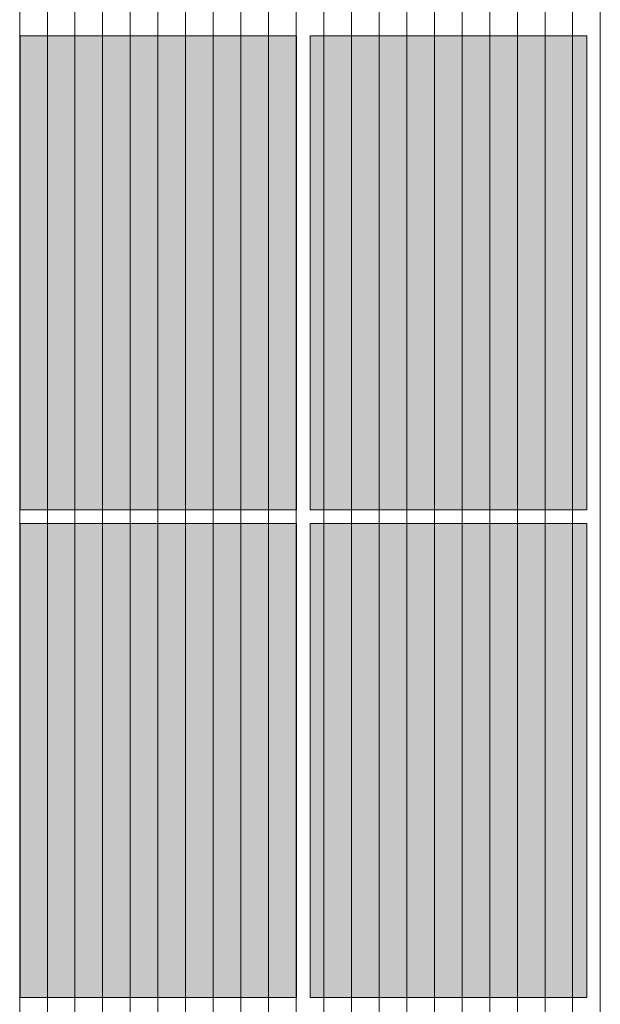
# Model space of a CAD drawing. Header units: millimetres. Extents: x 100377 to 139599, y -1988 to 13993.
# Tile 17 of 53: x 110962 to 113062, y 2417 to 5978. Entities that reach past the tile are written whole.
import ezdxf

# ---------------------------------------------------------------- set-up
doc = ezdxf.new("R2010")
doc.units = ezdxf.units.MM
doc.header["$MEASUREMENT"] = 0
for name, color, linetype, lineweight in [('Nowe_0_Nr_pióra__1', 7, 'Continuous', 13), ('Nowe_0_Nr_pióra__2', 251, 'Continuous', 13), ('Nowe_0_Nr_pióra__77', 2, 'Continuous', 15)]:
    doc.layers.add(name, color=color, linetype=linetype, lineweight=lineweight)

# ---------------------------------------------------------------- blocks, each defined once
blk = doc.blocks.new('*X2')
at = {"layer": 'Nowe_0_Nr_pióra__2', "color": 251, "linetype": 'Continuous', "lineweight": 13}
for p, q in [((110962.4, 6037), (110962.4, 5787)), ((110962.4, 6037), (110962.4, 5787)), ((111062.4, 6037), (111062.4, 5787)), ((111062.4, 6037), (111062.4, 5787)), ((111162.4, 6037), (111162.4, 5787)), ((111162.4, 6037), (111162.4, 5787)), ((111262.4, 6037), (111262.4, 5787)), ((111262.4, 6037), (111262.4, 5787)), ((111362.4, 6037), (111362.4, 5787)), ((111362.4, 6037), (111362.4, 5787)), ((111462.4, 6037), (111462.4, 5787)), ((111462.4, 6037), (111462.4, 5787)), ((111562.4, 6037), (111562.4, 5787)), ((111562.4, 6037), (111562.4, 5787)), ((111662.4, 6037), (111662.4, 5787)), ((111662.4, 6037), (111662.4, 5787)), ((111762.4, 6037), (111762.4, 5787)), ((111762.4, 6037), (111762.4, 5787)), ((111862.4, 6037), (111862.4, 5787)), ((111862.4, 6037), (111862.4, 5787)), ((111962.4, 6037), (111962.4, 5787)), ((111962.4, 6037), (111962.4, 5787)), ((112062.4, 6037), (112062.4, 5787)), ((112062.4, 6037), (112062.4, 5787)), ((112162.4, 6037), (112162.4, 5787)), ((112162.4, 6037), (112162.4, 5787)), ((112262.4, 6037), (112262.4, 5787)), ((112262.4, 6037), (112262.4, 5787)), ((112362.4, 6037), (112362.4, 5787)), ((112362.4, 6037), (112362.4, 5787)), ((112462.4, 6037), (112462.4, 5787)), ((112462.4, 6037), (112462.4, 5787)), ((112562.4, 6037), (112562.4, 5787)), ((112562.4, 6037), (112562.4, 5787)), ((112662.4, 6037), (112662.4, 5787)), ((112662.4, 6037), (112662.4, 5787)), ((112762.4, 6037), (112762.4, 5787)), ((112762.4, 6037), (112762.4, 5787)), ((112862.4, 6037), (112862.4, 5787)), ((112862.4, 6037), (112862.4, 5787)), ((112962.4, 6037), (112962.4, 5787)), ((112962.4, 6037), (112962.4, 5787)), ((113062.4, 6037), (113062.4, 5787)), ((113062.4, 6037), (113062.4, 5787)), ((110962.4, 5787), (110962.4, 5537)), ((110962.4, 5787), (110962.4, 5537)), ((111062.4, 5787), (111062.4, 5537)), ((111062.4, 5787), (111062.4, 5537)), ((111162.4, 5787), (111162.4, 5537)), ((111162.4, 5787), (111162.4, 5537)), ((111262.4, 5787), (111262.4, 5537)), ((111262.4, 5787), (111262.4, 5537)), ((111362.4, 5787), (111362.4, 5537)), ((111362.4, 5787), (111362.4, 5537)), ((111462.4, 5787), (111462.4, 5537)), ((111462.4, 5787), (111462.4, 5537)), ((111562.4, 5787), (111562.4, 5537)), ((111562.4, 5787), (111562.4, 5537)), ((111662.4, 5787), (111662.4, 5537)), ((111662.4, 5787), (111662.4, 5537)), ((111762.4, 5787), (111762.4, 5537)), ((111762.4, 5787), (111762.4, 5537)), ((111862.4, 5787), (111862.4, 5537)), ((111862.4, 5787), (111862.4, 5537)), ((111962.4, 5787), (111962.4, 5537)), ((111962.4, 5787), (111962.4, 5537)), ((112062.4, 5787), (112062.4, 5537)), ((112062.4, 5787), (112062.4, 5537)), ((112162.4, 5787), (112162.4, 5537)), ((112162.4, 5787), (112162.4, 5537)), ((112262.4, 5787), (112262.4, 5537)), ((112262.4, 5787), (112262.4, 5537)), ((112362.4, 5787), (112362.4, 5537)), ((112362.4, 5787), (112362.4, 5537)), ((112462.4, 5787), (112462.4, 5537)), ((112462.4, 5787), (112462.4, 5537)), ((112562.4, 5787), (112562.4, 5537)), ((112562.4, 5787), (112562.4, 5537)), ((112662.4, 5787), (112662.4, 5537)), ((112662.4, 5787), (112662.4, 5537)), ((112762.4, 5787), (112762.4, 5537)), ((112762.4, 5787), (112762.4, 5537)), ((112862.4, 5787), (112862.4, 5537)), ((112862.4, 5787), (112862.4, 5537)), ((112962.4, 5787), (112962.4, 5537)), ((112962.4, 5787), (112962.4, 5537)), ((113062.4, 5787), (113062.4, 5537)), ((113062.4, 5787), (113062.4, 5537)), ((110962.4, 5537), (110962.4, 5287)), ((110962.4, 5537), (110962.4, 5287)), ((111062.4, 5537), (111062.4, 5287)), ((111062.4, 5537), (111062.4, 5287)), ((111162.4, 5537), (111162.4, 5287)), ((111162.4, 5537), (111162.4, 5287)), ((111262.4, 5537), (111262.4, 5287)), ((111262.4, 5537), (111262.4, 5287)), ((111362.4, 5537), (111362.4, 5287)), ((111362.4, 5537), (111362.4, 5287)), ((111462.4, 5537), (111462.4, 5287)), ((111462.4, 5537), (111462.4, 5287)), ((111562.4, 5537), (111562.4, 5287)), ((111562.4, 5537), (111562.4, 5287)), ((111662.4, 5537), (111662.4, 5287)), ((111662.4, 5537), (111662.4, 5287)), ((111762.4, 5537), (111762.4, 5287)), ((111762.4, 5537), (111762.4, 5287)), ((111862.4, 5537), (111862.4, 5287)), ((111862.4, 5537), (111862.4, 5287)), ((111962.4, 5537), (111962.4, 5287)), ((111962.4, 5537), (111962.4, 5287)), ((112062.4, 5537), (112062.4, 5287)), ((112062.4, 5537), (112062.4, 5287)), ((112162.4, 5537), (112162.4, 5287)), ((112162.4, 5537), (112162.4, 5287)), ((112262.4, 5537), (112262.4, 5287)), ((112262.4, 5537), (112262.4, 5287)), ((112362.4, 5537), (112362.4, 5287)), ((112362.4, 5537), (112362.4, 5287)), ((112462.4, 5537), (112462.4, 5287)), ((112462.4, 5537), (112462.4, 5287)), ((112562.4, 5537), (112562.4, 5287)), ((112562.4, 5537), (112562.4, 5287)), ((112662.4, 5537), (112662.4, 5287)), ((112662.4, 5537), (112662.4, 5287)), ((112762.4, 5537), (112762.4, 5287)), ((112762.4, 5537), (112762.4, 5287)), ((112862.4, 5537), (112862.4, 5287)), ((112862.4, 5537), (112862.4, 5287)), ((112962.4, 5537), (112962.4, 5287)), ((112962.4, 5537), (112962.4, 5287)), ((113062.4, 5537), (113062.4, 5287)), ((113062.4, 5537), (113062.4, 5287)), ((110962.4, 5287), (110962.4, 5037)), ((110962.4, 5287), (110962.4, 5037)), ((111062.4, 5287), (111062.4, 5037)), ((111062.4, 5287), (111062.4, 5037)), ((111162.4, 5287), (111162.4, 5037)), ((111162.4, 5287), (111162.4, 5037)), ((111262.4, 5287), (111262.4, 5037)), ((111262.4, 5287), (111262.4, 5037)), ((111362.4, 5287), (111362.4, 5037)), ((111362.4, 5287), (111362.4, 5037)), ((111462.4, 5287), (111462.4, 5037)), ((111462.4, 5287), (111462.4, 5037)), ((111562.4, 5287), (111562.4, 5037)), ((111562.4, 5287), (111562.4, 5037)), ((111662.4, 5287), (111662.4, 5037)), ((111662.4, 5287), (111662.4, 5037)), ((111762.4, 5287), (111762.4, 5037)), ((111762.4, 5287), (111762.4, 5037)), ((111862.4, 5287), (111862.4, 5037)), ((111862.4, 5287), (111862.4, 5037)), ((111962.4, 5287), (111962.4, 5037)), ((111962.4, 5287), (111962.4, 5037)), ((112062.4, 5287), (112062.4, 5037)), ((112062.4, 5287), (112062.4, 5037)), ((112162.4, 5287), (112162.4, 5037)), ((112162.4, 5287), (112162.4, 5037)), ((112262.4, 5287), (112262.4, 5037)), ((112262.4, 5287), (112262.4, 5037)), ((112362.4, 5287), (112362.4, 5037)), ((112362.4, 5287), (112362.4, 5037)), ((112462.4, 5287), (112462.4, 5037)), ((112462.4, 5287), (112462.4, 5037)), ((112562.4, 5287), (112562.4, 5037)), ((112562.4, 5287), (112562.4, 5037)), ((112662.4, 5287), (112662.4, 5037)), ((112662.4, 5287), (112662.4, 5037)), ((112762.4, 5287), (112762.4, 5037)), ((112762.4, 5287), (112762.4, 5037)), ((112862.4, 5287), (112862.4, 5037)), ((112862.4, 5287), (112862.4, 5037)), ((112962.4, 5287), (112962.4, 5037)), ((112962.4, 5287), (112962.4, 5037)), ((113062.4, 5287), (113062.4, 5037)), ((113062.4, 5287), (113062.4, 5037)), ((110962.4, 5037), (110962.4, 4787)), ((110962.4, 5037), (110962.4, 4787)), ((111062.4, 5037), (111062.4, 4787)), ((111062.4, 5037), (111062.4, 4787)), ((111162.4, 5037), (111162.4, 4787)), ((111162.4, 5037), (111162.4, 4787)), ((111262.4, 5037), (111262.4, 4787)), ((111262.4, 5037), (111262.4, 4787)), ((111362.4, 5037), (111362.4, 4787)), ((111362.4, 5037), (111362.4, 4787)), ((111462.4, 5037), (111462.4, 4787)), ((111462.4, 5037), (111462.4, 4787)), ((111562.4, 5037), (111562.4, 4787)), ((111562.4, 5037), (111562.4, 4787)), ((111662.4, 5037), (111662.4, 4787)), ((111662.4, 5037), (111662.4, 4787)), ((111762.4, 5037), (111762.4, 4787)), ((111762.4, 5037), (111762.4, 4787)), ((111862.4, 5037), (111862.4, 4787)), ((111862.4, 5037), (111862.4, 4787)), ((111962.4, 5037), (111962.4, 4787)), ((111962.4, 5037), (111962.4, 4787)), ((112062.4, 5037), (112062.4, 4787)), ((112062.4, 5037), (112062.4, 4787)), ((112162.4, 5037), (112162.4, 4787)), ((112162.4, 5037), (112162.4, 4787)), ((112262.4, 5037), (112262.4, 4787)), ((112262.4, 5037), (112262.4, 4787)), ((112362.4, 5037), (112362.4, 4787)), ((112362.4, 5037), (112362.4, 4787)), ((112462.4, 5037), (112462.4, 4787)), ((112462.4, 5037), (112462.4, 4787)), ((112562.4, 5037), (112562.4, 4787)), ((112562.4, 5037), (112562.4, 4787)), ((112662.4, 5037), (112662.4, 4787)), ((112662.4, 5037), (112662.4, 4787)), ((112762.4, 5037), (112762.4, 4787)), ((112762.4, 5037), (112762.4, 4787)), ((112862.4, 5037), (112862.4, 4787)), ((112862.4, 5037), (112862.4, 4787)), ((112962.4, 5037), (112962.4, 4787)), ((112962.4, 5037), (112962.4, 4787)), ((113062.4, 5037), (113062.4, 4787)), ((113062.4, 5037), (113062.4, 4787)), ((110962.4, 4787), (110962.4, 4537)), ((110962.4, 4787), (110962.4, 4537)), ((111062.4, 4787), (111062.4, 4537)), ((111062.4, 4787), (111062.4, 4537)), ((111162.4, 4787), (111162.4, 4537)), ((111162.4, 4787), (111162.4, 4537)), ((111262.4, 4787), (111262.4, 4537)), ((111262.4, 4787), (111262.4, 4537)), ((111362.4, 4787), (111362.4, 4537)), ((111362.4, 4787), (111362.4, 4537)), ((111462.4, 4787), (111462.4, 4537)), ((111462.4, 4787), (111462.4, 4537)), ((111562.4, 4787), (111562.4, 4537)), ((111562.4, 4787), (111562.4, 4537)), ((111662.4, 4787), (111662.4, 4537)), ((111662.4, 4787), (111662.4, 4537)), ((111762.4, 4787), (111762.4, 4537)), ((111762.4, 4787), (111762.4, 4537)), ((111862.4, 4787), (111862.4, 4537)), ((111862.4, 4787), (111862.4, 4537)), ((111962.4, 4787), (111962.4, 4537)), ((111962.4, 4787), (111962.4, 4537)), ((112062.4, 4787), (112062.4, 4537)), ((112062.4, 4787), (112062.4, 4537)), ((112162.4, 4787), (112162.4, 4537)), ((112162.4, 4787), (112162.4, 4537)), ((112262.4, 4787), (112262.4, 4537)), ((112262.4, 4787), (112262.4, 4537)), ((112362.4, 4787), (112362.4, 4537)), ((112362.4, 4787), (112362.4, 4537)), ((112462.4, 4787), (112462.4, 4537)), ((112462.4, 4787), (112462.4, 4537)), ((112562.4, 4787), (112562.4, 4537)), ((112562.4, 4787), (112562.4, 4537)), ((112662.4, 4787), (112662.4, 4537)), ((112662.4, 4787), (112662.4, 4537)), ((112762.4, 4787), (112762.4, 4537)), ((112762.4, 4787), (112762.4, 4537)), ((112862.4, 4787), (112862.4, 4537)), ((112862.4, 4787), (112862.4, 4537)), ((112962.4, 4787), (112962.4, 4537)), ((112962.4, 4787), (112962.4, 4537)), ((113062.4, 4787), (113062.4, 4537)), ((113062.4, 4787), (113062.4, 4537)), ((110962.4, 4537), (110962.4, 4287)), ((110962.4, 4537), (110962.4, 4287)), ((111062.4, 4537), (111062.4, 4287)), ((111062.4, 4537), (111062.4, 4287)), ((111162.4, 4537), (111162.4, 4287)), ((111162.4, 4537), (111162.4, 4287)), ((111262.4, 4537), (111262.4, 4287)), ((111262.4, 4537), (111262.4, 4287)), ((111362.4, 4537), (111362.4, 4287)), ((111362.4, 4537), (111362.4, 4287)), ((111462.4, 4537), (111462.4, 4287)), ((111462.4, 4537), (111462.4, 4287)), ((111562.4, 4537), (111562.4, 4287)), ((111562.4, 4537), (111562.4, 4287)), ((111662.4, 4537), (111662.4, 4287)), ((111662.4, 4537), (111662.4, 4287)), ((111762.4, 4537), (111762.4, 4287)), ((111762.4, 4537), (111762.4, 4287)), ((111862.4, 4537), (111862.4, 4287)), ((111862.4, 4537), (111862.4, 4287)), ((111962.4, 4537), (111962.4, 4287)), ((111962.4, 4537), (111962.4, 4287)), ((112062.4, 4537), (112062.4, 4287)), ((112062.4, 4537), (112062.4, 4287)), ((112162.4, 4537), (112162.4, 4287)), ((112162.4, 4537), (112162.4, 4287)), ((112262.4, 4537), (112262.4, 4287)), ((112262.4, 4537), (112262.4, 4287)), ((112362.4, 4537), (112362.4, 4287)), ((112362.4, 4537), (112362.4, 4287)), ((112462.4, 4537), (112462.4, 4287)), ((112462.4, 4537), (112462.4, 4287)), ((112562.4, 4537), (112562.4, 4287)), ((112562.4, 4537), (112562.4, 4287)), ((112662.4, 4537), (112662.4, 4287)), ((112662.4, 4537), (112662.4, 4287)), ((112762.4, 4537), (112762.4, 4287)), ((112762.4, 4537), (112762.4, 4287)), ((112862.4, 4537), (112862.4, 4287)), ((112862.4, 4537), (112862.4, 4287)), ((112962.4, 4537), (112962.4, 4287)), ((112962.4, 4537), (112962.4, 4287)), ((113062.4, 4537), (113062.4, 4287)), ((113062.4, 4537), (113062.4, 4287)), ((110962.4, 4287), (110962.4, 4037)), ((110962.4, 4287), (110962.4, 4037)), ((111062.4, 4287), (111062.4, 4037)), ((111062.4, 4287), (111062.4, 4037)), ((111162.4, 4287), (111162.4, 4037)), ((111162.4, 4287), (111162.4, 4037)), ((111262.4, 4287), (111262.4, 4037)), ((111262.4, 4287), (111262.4, 4037)), ((111362.4, 4287), (111362.4, 4037)), ((111362.4, 4287), (111362.4, 4037)), ((111462.4, 4287), (111462.4, 4037)), ((111462.4, 4287), (111462.4, 4037)), ((111562.4, 4287), (111562.4, 4037)), ((111562.4, 4287), (111562.4, 4037)), ((111662.4, 4287), (111662.4, 4037)), ((111662.4, 4287), (111662.4, 4037)), ((111762.4, 4287), (111762.4, 4037)), ((111762.4, 4287), (111762.4, 4037)), ((111862.4, 4287), (111862.4, 4037)), ((111862.4, 4287), (111862.4, 4037)), ((111962.4, 4287), (111962.4, 4037)), ((111962.4, 4287), (111962.4, 4037)), ((112062.4, 4287), (112062.4, 4037)), ((112062.4, 4287), (112062.4, 4037)), ((112162.4, 4287), (112162.4, 4037)), ((112162.4, 4287), (112162.4, 4037)), ((112262.4, 4287), (112262.4, 4037)), ((112262.4, 4287), (112262.4, 4037)), ((112362.4, 4287), (112362.4, 4037)), ((112362.4, 4287), (112362.4, 4037)), ((112462.4, 4287), (112462.4, 4037)), ((112462.4, 4287), (112462.4, 4037)), ((112562.4, 4287), (112562.4, 4037)), ((112562.4, 4287), (112562.4, 4037)), ((112662.4, 4287), (112662.4, 4037)), ((112662.4, 4287), (112662.4, 4037)), ((112762.4, 4287), (112762.4, 4037)), ((112762.4, 4287), (112762.4, 4037)), ((112862.4, 4287), (112862.4, 4037)), ((112862.4, 4287), (112862.4, 4037)), ((112962.4, 4287), (112962.4, 4037)), ((112962.4, 4287), (112962.4, 4037)), ((113062.4, 4287), (113062.4, 4037)), ((113062.4, 4287), (113062.4, 4037)), ((110962.4, 4037), (110962.4, 3787)), ((110962.4, 4037), (110962.4, 3787)), ((111062.4, 4037), (111062.4, 3787)), ((111062.4, 4037), (111062.4, 3787)), ((111162.4, 4037), (111162.4, 3787)), ((111162.4, 4037), (111162.4, 3787)), ((111262.4, 4037), (111262.4, 3787)), ((111262.4, 4037), (111262.4, 3787)), ((111362.4, 4037), (111362.4, 3787)), ((111362.4, 4037), (111362.4, 3787)), ((111462.4, 4037), (111462.4, 3787)), ((111462.4, 4037), (111462.4, 3787)), ((111562.4, 4037), (111562.4, 3787)), ((111562.4, 4037), (111562.4, 3787)), ((111662.4, 4037), (111662.4, 3787)), ((111662.4, 4037), (111662.4, 3787)), ((111762.4, 4037), (111762.4, 3787)), ((111762.4, 4037), (111762.4, 3787)), ((111862.4, 4037), (111862.4, 3787)), ((111862.4, 4037), (111862.4, 3787)), ((111962.4, 4037), (111962.4, 3787)), ((111962.4, 4037), (111962.4, 3787)), ((112062.4, 4037), (112062.4, 3787)), ((112062.4, 4037), (112062.4, 3787)), ((112162.4, 4037), (112162.4, 3787)), ((112162.4, 4037), (112162.4, 3787)), ((112262.4, 4037), (112262.4, 3787)), ((112262.4, 4037), (112262.4, 3787)), ((112362.4, 4037), (112362.4, 3787)), ((112362.4, 4037), (112362.4, 3787)), ((112462.4, 4037), (112462.4, 3787)), ((112462.4, 4037), (112462.4, 3787)), ((112562.4, 4037), (112562.4, 3787)), ((112562.4, 4037), (112562.4, 3787)), ((112662.4, 4037), (112662.4, 3787)), ((112662.4, 4037), (112662.4, 3787)), ((112762.4, 4037), (112762.4, 3787)), ((112762.4, 4037), (112762.4, 3787)), ((112862.4, 4037), (112862.4, 3787)), ((112862.4, 4037), (112862.4, 3787)), ((112962.4, 4037), (112962.4, 3787)), ((112962.4, 4037), (112962.4, 3787)), ((113062.4, 4037), (113062.4, 3787)), ((113062.4, 4037), (113062.4, 3787)), ((110962.4, 3787), (110962.4, 3537)), ((110962.4, 3787), (110962.4, 3537)), ((111062.4, 3787), (111062.4, 3537)), ((111062.4, 3787), (111062.4, 3537)), ((111162.4, 3787), (111162.4, 3537)), ((111162.4, 3787), (111162.4, 3537)), ((111262.4, 3787), (111262.4, 3537)), ((111262.4, 3787), (111262.4, 3537)), ((111362.4, 3787), (111362.4, 3537)), ((111362.4, 3787), (111362.4, 3537)), ((111462.4, 3787), (111462.4, 3537)), ((111462.4, 3787), (111462.4, 3537)), ((111562.4, 3787), (111562.4, 3537)), ((111562.4, 3787), (111562.4, 3537)), ((111662.4, 3787), (111662.4, 3537)), ((111662.4, 3787), (111662.4, 3537)), ((111762.4, 3787), (111762.4, 3537)), ((111762.4, 3787), (111762.4, 3537)), ((111862.4, 3787), (111862.4, 3537)), ((111862.4, 3787), (111862.4, 3537)), ((111962.4, 3787), (111962.4, 3537)), ((111962.4, 3787), (111962.4, 3537)), ((112062.4, 3787), (112062.4, 3537)), ((112062.4, 3787), (112062.4, 3537)), ((112162.4, 3787), (112162.4, 3537)), ((112162.4, 3787), (112162.4, 3537)), ((112262.4, 3787), (112262.4, 3537)), ((112262.4, 3787), (112262.4, 3537)), ((112362.4, 3787), (112362.4, 3537)), ((112362.4, 3787), (112362.4, 3537)), ((112462.4, 3787), (112462.4, 3537)), ((112462.4, 3787), (112462.4, 3537)), ((112562.4, 3787), (112562.4, 3537)), ((112562.4, 3787), (112562.4, 3537)), ((112662.4, 3787), (112662.4, 3537)), ((112662.4, 3787), (112662.4, 3537)), ((112762.4, 3787), (112762.4, 3537)), ((112762.4, 3787), (112762.4, 3537)), ((112862.4, 3787), (112862.4, 3537)), ((112862.4, 3787), (112862.4, 3537)), ((112962.4, 3787), (112962.4, 3537)), ((112962.4, 3787), (112962.4, 3537)), ((113062.4, 3787), (113062.4, 3537)), ((113062.4, 3787), (113062.4, 3537)), ((110962.4, 3537), (110962.4, 3287)), ((110962.4, 3537), (110962.4, 3287)), ((111062.4, 3537), (111062.4, 3287)), ((111062.4, 3537), (111062.4, 3287)), ((111162.4, 3537), (111162.4, 3287)), ((111162.4, 3537), (111162.4, 3287)), ((111262.4, 3537), (111262.4, 3287)), ((111262.4, 3537), (111262.4, 3287)), ((111362.4, 3537), (111362.4, 3287)), ((111362.4, 3537), (111362.4, 3287)), ((111462.4, 3537), (111462.4, 3287)), ((111462.4, 3537), (111462.4, 3287)), ((111562.4, 3537), (111562.4, 3287)), ((111562.4, 3537), (111562.4, 3287)), ((111662.4, 3537), (111662.4, 3287)), ((111662.4, 3537), (111662.4, 3287)), ((111762.4, 3537), (111762.4, 3287)), ((111762.4, 3537), (111762.4, 3287)), ((111862.4, 3537), (111862.4, 3287)), ((111862.4, 3537), (111862.4, 3287)), ((111962.4, 3537), (111962.4, 3287)), ((111962.4, 3537), (111962.4, 3287)), ((112062.4, 3537), (112062.4, 3287)), ((112062.4, 3537), (112062.4, 3287)), ((112162.4, 3537), (112162.4, 3287)), ((112162.4, 3537), (112162.4, 3287)), ((112262.4, 3537), (112262.4, 3287)), ((112262.4, 3537), (112262.4, 3287)), ((112362.4, 3537), (112362.4, 3287)), ((112362.4, 3537), (112362.4, 3287)), ((112462.4, 3537), (112462.4, 3287)), ((112462.4, 3537), (112462.4, 3287)), ((112562.4, 3537), (112562.4, 3287)), ((112562.4, 3537), (112562.4, 3287)), ((112662.4, 3537), (112662.4, 3287)), ((112662.4, 3537), (112662.4, 3287)), ((112762.4, 3537), (112762.4, 3287)), ((112762.4, 3537), (112762.4, 3287)), ((112862.4, 3537), (112862.4, 3287)), ((112862.4, 3537), (112862.4, 3287)), ((112962.4, 3537), (112962.4, 3287)), ((112962.4, 3537), (112962.4, 3287)), ((113062.4, 3537), (113062.4, 3287)), ((113062.4, 3537), (113062.4, 3287)), ((110962.4, 3287), (110962.4, 3037)), ((110962.4, 3287), (110962.4, 3037)), ((111062.4, 3287), (111062.4, 3037)), ((111062.4, 3287), (111062.4, 3037)), ((111162.4, 3287), (111162.4, 3037)), ((111162.4, 3287), (111162.4, 3037)), ((111262.4, 3287), (111262.4, 3037)), ((111262.4, 3287), (111262.4, 3037)), ((111362.4, 3287), (111362.4, 3037)), ((111362.4, 3287), (111362.4, 3037)), ((111462.4, 3287), (111462.4, 3037)), ((111462.4, 3287), (111462.4, 3037)), ((111562.4, 3287), (111562.4, 3037)), ((111562.4, 3287), (111562.4, 3037)), ((111662.4, 3287), (111662.4, 3037)), ((111662.4, 3287), (111662.4, 3037)), ((111762.4, 3287), (111762.4, 3037)), ((111762.4, 3287), (111762.4, 3037)), ((111862.4, 3287), (111862.4, 3037)), ((111862.4, 3287), (111862.4, 3037)), ((111962.4, 3287), (111962.4, 3037)), ((111962.4, 3287), (111962.4, 3037)), ((112062.4, 3287), (112062.4, 3037)), ((112062.4, 3287), (112062.4, 3037)), ((112162.4, 3287), (112162.4, 3037)), ((112162.4, 3287), (112162.4, 3037)), ((112262.4, 3287), (112262.4, 3037)), ((112262.4, 3287), (112262.4, 3037)), ((112362.4, 3287), (112362.4, 3037)), ((112362.4, 3287), (112362.4, 3037)), ((112462.4, 3287), (112462.4, 3037)), ((112462.4, 3287), (112462.4, 3037)), ((112562.4, 3287), (112562.4, 3037)), ((112562.4, 3287), (112562.4, 3037)), ((112662.4, 3287), (112662.4, 3037)), ((112662.4, 3287), (112662.4, 3037)), ((112762.4, 3287), (112762.4, 3037)), ((112762.4, 3287), (112762.4, 3037)), ((112862.4, 3287), (112862.4, 3037)), ((112862.4, 3287), (112862.4, 3037)), ((112962.4, 3287), (112962.4, 3037)), ((112962.4, 3287), (112962.4, 3037)), ((113062.4, 3287), (113062.4, 3037)), ((113062.4, 3287), (113062.4, 3037)), ((110962.4, 3037), (110962.4, 2787)), ((110962.4, 3037), (110962.4, 2787)), ((111062.4, 3037), (111062.4, 2787)), ((111062.4, 3037), (111062.4, 2787)), ((111162.4, 3037), (111162.4, 2787)), ((111162.4, 3037), (111162.4, 2787)), ((111262.4, 3037), (111262.4, 2787)), ((111262.4, 3037), (111262.4, 2787)), ((111362.4, 3037), (111362.4, 2787)), ((111362.4, 3037), (111362.4, 2787)), ((111462.4, 3037), (111462.4, 2787)), ((111462.4, 3037), (111462.4, 2787)), ((111562.4, 3037), (111562.4, 2787)), ((111562.4, 3037), (111562.4, 2787)), ((111662.4, 3037), (111662.4, 2787)), ((111662.4, 3037), (111662.4, 2787)), ((111762.4, 3037), (111762.4, 2787)), ((111762.4, 3037), (111762.4, 2787)), ((111862.4, 3037), (111862.4, 2787)), ((111862.4, 3037), (111862.4, 2787)), ((111962.4, 3037), (111962.4, 2787)), ((111962.4, 3037), (111962.4, 2787)), ((112062.4, 3037), (112062.4, 2787)), ((112062.4, 3037), (112062.4, 2787)), ((112162.4, 3037), (112162.4, 2787)), ((112162.4, 3037), (112162.4, 2787)), ((112262.4, 3037), (112262.4, 2787)), ((112262.4, 3037), (112262.4, 2787)), ((112362.4, 3037), (112362.4, 2787)), ((112362.4, 3037), (112362.4, 2787)), ((112462.4, 3037), (112462.4, 2787)), ((112462.4, 3037), (112462.4, 2787)), ((112562.4, 3037), (112562.4, 2787)), ((112562.4, 3037), (112562.4, 2787)), ((112662.4, 3037), (112662.4, 2787)), ((112662.4, 3037), (112662.4, 2787)), ((112762.4, 3037), (112762.4, 2787)), ((112762.4, 3037), (112762.4, 2787)), ((112862.4, 3037), (112862.4, 2787)), ((112862.4, 3037), (112862.4, 2787)), ((112962.4, 3037), (112962.4, 2787)), ((112962.4, 3037), (112962.4, 2787)), ((113062.4, 3037), (113062.4, 2787)), ((113062.4, 3037), (113062.4, 2787)), ((110962.4, 2787), (110962.4, 2537)), ((110962.4, 2787), (110962.4, 2537)), ((111062.4, 2787), (111062.4, 2537)), ((111062.4, 2787), (111062.4, 2537)), ((111162.4, 2787), (111162.4, 2537)), ((111162.4, 2787), (111162.4, 2537)), ((111262.4, 2787), (111262.4, 2537)), ((111262.4, 2787), (111262.4, 2537)), ((111362.4, 2787), (111362.4, 2537)), ((111362.4, 2787), (111362.4, 2537)), ((111462.4, 2787), (111462.4, 2537)), ((111462.4, 2787), (111462.4, 2537)), ((111562.4, 2787), (111562.4, 2537)), ((111562.4, 2787), (111562.4, 2537)), ((111662.4, 2787), (111662.4, 2537)), ((111662.4, 2787), (111662.4, 2537)), ((111762.4, 2787), (111762.4, 2537)), ((111762.4, 2787), (111762.4, 2537)), ((111862.4, 2787), (111862.4, 2537)), ((111862.4, 2787), (111862.4, 2537)), ((111962.4, 2787), (111962.4, 2537)), ((111962.4, 2787), (111962.4, 2537)), ((112062.4, 2787), (112062.4, 2537)), ((112062.4, 2787), (112062.4, 2537)), ((112162.4, 2787), (112162.4, 2537)), ((112162.4, 2787), (112162.4, 2537)), ((112262.4, 2787), (112262.4, 2537)), ((112262.4, 2787), (112262.4, 2537)), ((112362.4, 2787), (112362.4, 2537)), ((112362.4, 2787), (112362.4, 2537)), ((112462.4, 2787), (112462.4, 2537)), ((112462.4, 2787), (112462.4, 2537)), ((112562.4, 2787), (112562.4, 2537)), ((112562.4, 2787), (112562.4, 2537)), ((112662.4, 2787), (112662.4, 2537)), ((112662.4, 2787), (112662.4, 2537)), ((112762.4, 2787), (112762.4, 2537)), ((112762.4, 2787), (112762.4, 2537)), ((112862.4, 2787), (112862.4, 2537)), ((112862.4, 2787), (112862.4, 2537)), ((112962.4, 2787), (112962.4, 2537)), ((112962.4, 2787), (112962.4, 2537)), ((113062.4, 2787), (113062.4, 2537)), ((113062.4, 2787), (113062.4, 2537)), ((110962.4, 2537), (110962.4, 2287)), ((110962.4, 2537), (110962.4, 2287)), ((111062.4, 2537), (111062.4, 2287)), ((111062.4, 2537), (111062.4, 2287)), ((111162.4, 2537), (111162.4, 2287)), ((111162.4, 2537), (111162.4, 2287)), ((111262.4, 2537), (111262.4, 2287)), ((111262.4, 2537), (111262.4, 2287)), ((111362.4, 2537), (111362.4, 2287)), ((111362.4, 2537), (111362.4, 2287)), ((111462.4, 2537), (111462.4, 2287)), ((111462.4, 2537), (111462.4, 2287)), ((111562.4, 2537), (111562.4, 2287)), ((111562.4, 2537), (111562.4, 2287)), ((111662.4, 2537), (111662.4, 2287)), ((111662.4, 2537), (111662.4, 2287)), ((111762.4, 2537), (111762.4, 2287)), ((111762.4, 2537), (111762.4, 2287)), ((111862.4, 2537), (111862.4, 2287)), ((111862.4, 2537), (111862.4, 2287)), ((111962.4, 2537), (111962.4, 2287)), ((111962.4, 2537), (111962.4, 2287)), ((112062.4, 2537), (112062.4, 2287)), ((112062.4, 2537), (112062.4, 2287)), ((112162.4, 2537), (112162.4, 2287)), ((112162.4, 2537), (112162.4, 2287)), ((112262.4, 2537), (112262.4, 2287)), ((112262.4, 2537), (112262.4, 2287)), ((112362.4, 2537), (112362.4, 2287)), ((112362.4, 2537), (112362.4, 2287)), ((112462.4, 2537), (112462.4, 2287)), ((112462.4, 2537), (112462.4, 2287)), ((112562.4, 2537), (112562.4, 2287)), ((112562.4, 2537), (112562.4, 2287)), ((112662.4, 2537), (112662.4, 2287)), ((112662.4, 2537), (112662.4, 2287)), ((112762.4, 2537), (112762.4, 2287)), ((112762.4, 2537), (112762.4, 2287)), ((112862.4, 2537), (112862.4, 2287)), ((112862.4, 2537), (112862.4, 2287)), ((112962.4, 2537), (112962.4, 2287)), ((112962.4, 2537), (112962.4, 2287)), ((113062.4, 2537), (113062.4, 2287)), ((113062.4, 2537), (113062.4, 2287))]:
    blk.add_line(p, q, dxfattribs=at)
blk = doc.blocks.new('Wypełnienie_1_1', base_point=(0, 0))
at = {"layer": 'Nowe_0_Nr_pióra__2', "color": 251, "linetype": 'Continuous', "lineweight": 13}
blk.add_blockref('*X2', (0, 0), dxfattribs=at)

msp = doc.modelspace()

# ---------------------------------------------------------------- hatches: boundary and pattern name
at = {"layer": 'Nowe_0_Nr_pióra__77', "linetype": 'Continuous', "lineweight": 0}
for points in [[(110963.7, 5919.3), (110963.7, 4844.1), (110963.7, 4219.3), (110963.7, 4205.7), (111963.6, 4205.7), (111963.6, 4844.1), (111963.6, 5919.3)], [(112013.6, 5919.3), (112013.6, 4844.1), (112013.6, 4219.3), (112013.6, 4205.7), (113013.5, 4205.7), (113013.5, 4844.1), (113013.5, 5919.3)], [(110963.7, 4155.7), (110963.7, 3080.5), (110963.7, 2455.7), (110963.7, 2442), (111963.6, 2442), (111963.6, 3080.5), (111963.6, 4155.7)], [(112013.6, 4155.7), (112013.6, 3080.5), (112013.6, 2455.7), (112013.6, 2442), (113013.5, 2442), (113013.5, 3080.5), (113013.5, 4155.7)]]:
    msp.add_hatch(color=54, dxfattribs=at).paths.add_polyline_path(points)

# ---------------------------------------------------------------- linework, layer by layer
at = {"layer": 'Nowe_0_Nr_pióra__1', "color": 7, "linetype": 'Continuous', "lineweight": 13, "flags": 128}
for points in [[(110963.7, 5919.3), (110963.7, 4844.1), (110963.7, 4219.3), (110963.7, 4205.7), (111963.6, 4205.7), (111963.6, 4844.1), (111963.6, 5919.3)], [(112013.6, 5919.3), (112013.6, 4844.1), (112013.6, 4219.3), (112013.6, 4205.7), (113013.5, 4205.7), (113013.5, 4844.1), (113013.5, 5919.3)], [(110963.7, 4155.7), (110963.7, 3080.5), (110963.7, 2455.7), (110963.7, 2442), (111963.6, 2442), (111963.6, 3080.5), (111963.6, 4155.7)], [(112013.6, 4155.7), (112013.6, 3080.5), (112013.6, 2455.7), (112013.6, 2442), (113013.5, 2442), (113013.5, 3080.5), (113013.5, 4155.7)]]:
    msp.add_lwpolyline(points, close=True, dxfattribs=at)

# ---------------------------------------------------------------- block references
at = {"layer": 'Nowe_0_Nr_pióra__2', "color": 251, "linetype": 'Continuous', "lineweight": 13}
msp.add_blockref('Wypełnienie_1_1', (0, 0), dxfattribs=at)

doc.saveas('drawing.dxf')
